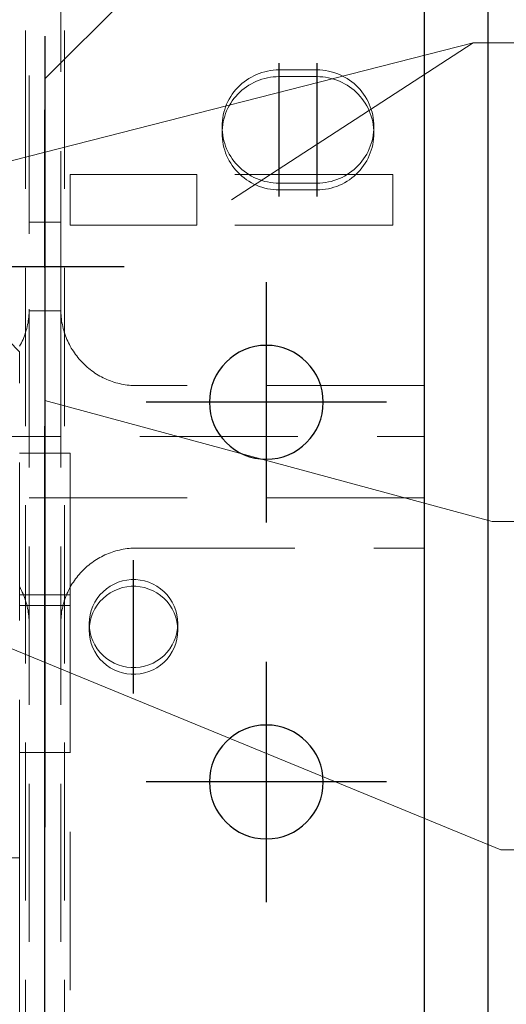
# Model space of a CAD drawing. Header units: millimetres. Extents: x 3515 to 4529, y 13642 to 14292.
# Tile 72 of 96: x 4008 to 4016, y 14201 to 14217. Entities that reach past the tile are written whole.
import ezdxf

# ---------------------------------------------------------------- set-up
doc = ezdxf.new("R2010")
doc.units = ezdxf.units.MM
doc.header["$LTSCALE"] = 10
doc.linetypes.add('HIDDEN', pattern=[0.375, 0.25, -0.125])
doc.linetypes.add('MITTE', pattern=[2, 1.25, -0.25, 0.25, -0.25])
doc.layers.get('Defpoints').update_dxf_attribs({"color": 1})
for name, color, linetype, lineweight in [('PS_DIM', 4, 'Continuous', 13), ('PS_Hidden', 2, 'HIDDEN', 9), ('PS_Pos', 1, 'Continuous', 15), ('PS_SOLID', 7, 'Continuous', 30)]:
    doc.layers.add(name, color=color, linetype=linetype, lineweight=lineweight)
doc.layers.add('PS_MID', color=5, linetype='MITTE')
doc.layers.add('PS_SHAPE', color=3, linetype='Continuous')
doc.styles.add('simplex', font='simplex.shx', dxfattribs={"width": 0.75})
doc.dimstyles.new('1_10_GŁ_DS1-LS10', dxfattribs={"dimtxt": 2, "dimasz": 2, "dimexe": 2, "dimexo": 5, "dimgap": 1, "dimtad": 1, "dimjust": 4, "dimdec": 0, "dimlfac": 10, "dimtxsty": 'simplex', "dimblk1": 'NONE', "dimsah": 1, "dimcen": 2, "dimclrd": 256, "dimclre": 256, "dimclrt": 3, "dimadec": 1, "dimazin": 0, "dimtfac": 1, "dimtdec": 0, "dimtmove": 2, "dimatfit": 3, "dimfxl": 1, "dimarcsym": 0})

# ---------------------------------------------------------------- blocks, each defined once
blk = doc.blocks.new('*D186')
at = {"layer": 'Defpoints', "color": 0, "transparency": 16777216}
for p in [(3984.79, 14206.909), (4005.18, 14206.909), (4014.68, 14057.599)]:
    blk.add_point(p, dxfattribs=at)
at = {"layer": 'PS_DIM', "lineweight": -2, "transparency": 16777216}
for p, q in [((4000.18, 14206.909), (3982.79, 14206.909)), ((3984.79, 14057.599), (3984.79, 14204.909)), ((4009.68, 14057.599), (3982.79, 14057.599))]:
    blk.add_line(p, q, dxfattribs=at)
at = {"layer": 'PS_DIM', "transparency": 16777216}
blk.add_solid([(3984.457, 14204.909), (3985.123, 14204.909), (3984.79, 14206.909)], dxfattribs=at)
at = {"layer": 'PS_DIM', "color": 3, "transparency": 16777216, "insert": (3988.417, 14208.929), "char_height": 2, "attachment_point": 5, "rotation": 0.0573, "style": 'simplex'}
blk.add_mtext('3969', dxfattribs=at)
blk = doc.blocks.new('_None')
blk = doc.blocks.new('*D187')
at = {"layer": 'Defpoints', "color": 0, "transparency": 16777216}
for p in [(3984.79, 14226.033), (4014.68, 14226.033), (4014.68, 14057.599)]:
    blk.add_point(p, dxfattribs=at)
at = {"layer": 'PS_DIM', "lineweight": -2, "transparency": 16777216}
for p, q in [((4009.68, 14226.033), (3982.79, 14226.033)), ((3984.79, 14057.599), (3984.79, 14224.033)), ((4009.68, 14057.599), (3982.79, 14057.599))]:
    blk.add_line(p, q, dxfattribs=at)
at = {"layer": 'PS_DIM', "transparency": 16777216}
blk.add_solid([(3984.457, 14224.033), (3985.123, 14224.033), (3984.79, 14226.033)], dxfattribs=at)
at = {"layer": 'PS_DIM', "color": 3, "transparency": 16777216, "insert": (3988.31, 14228.053), "char_height": 2, "attachment_point": 5, "rotation": 0.0573, "style": 'simplex'}
blk.add_mtext('4160', dxfattribs=at)
blk = doc.blocks.new('*X435')
at = {"layer": 'PS_Hidden', "color": 2, "linetype": 'HIDDEN'}
for p, q in [((4008.37, 14157.733), (4008.37, 14226.033)), ((4008.99, 14157.733), (4008.99, 14226.033)), ((4008.43, 14219.522), (4008.43, 14212.08)), ((4008.93, 14212.08), (4008.93, 14219.522)), ((4012.155, 14215.834), (4012.199, 14215.844)), ((4012.199, 14215.844), (4012.244, 14215.852)), ((4012.244, 14215.852), (4012.289, 14215.858)), ((4012.289, 14215.858), (4012.335, 14215.861)), ((4012.335, 14215.861), (4012.38, 14215.863)), ((4012.38, 14215.863), (4012.98, 14215.863)), ((4012.98, 14215.863), (4013.026, 14215.861)), ((4013.026, 14215.861), (4013.072, 14215.858)), ((4013.072, 14215.858), (4013.117, 14215.852)), ((4013.117, 14215.852), (4013.162, 14215.844)), ((4013.162, 14215.844), (4013.206, 14215.834)), ((4011.83, 14215.675), (4011.866, 14215.702)), ((4011.866, 14215.702), (4011.904, 14215.727)), ((4011.904, 14215.727), (4011.944, 14215.75)), ((4011.944, 14215.75), (4011.984, 14215.771)), ((4011.984, 14215.771), (4012.026, 14215.79)), ((4012.026, 14215.684), (4011.984, 14215.665)), ((4012.026, 14215.79), (4012.068, 14215.807)), ((4012.068, 14215.701), (4012.026, 14215.684)), ((4012.068, 14215.807), (4012.111, 14215.821)), ((4012.111, 14215.715), (4012.068, 14215.701)), ((4012.111, 14215.821), (4012.155, 14215.834)), ((4012.155, 14215.728), (4012.111, 14215.715)), ((4012.199, 14215.738), (4012.155, 14215.728)), ((4012.244, 14215.746), (4012.199, 14215.738)), ((4012.289, 14215.752), (4012.244, 14215.746)), ((4012.335, 14215.755), (4012.289, 14215.752)), ((4012.38, 14215.756), (4012.335, 14215.755)), ((4012.98, 14215.756), (4012.38, 14215.756)), ((4013.026, 14215.755), (4012.98, 14215.756)), ((4013.072, 14215.752), (4013.026, 14215.755)), ((4013.117, 14215.746), (4013.072, 14215.752)), ((4013.162, 14215.738), (4013.117, 14215.746)), ((4013.206, 14215.728), (4013.162, 14215.738)), ((4013.206, 14215.834), (4013.25, 14215.821)), ((4013.25, 14215.715), (4013.206, 14215.728)), ((4013.25, 14215.821), (4013.293, 14215.807)), ((4013.293, 14215.701), (4013.25, 14215.715)), ((4013.293, 14215.807), (4013.335, 14215.79)), ((4013.335, 14215.684), (4013.293, 14215.701)), ((4013.335, 14215.79), (4013.377, 14215.771)), ((4013.377, 14215.665), (4013.335, 14215.684)), ((4013.377, 14215.771), (4013.417, 14215.75)), ((4013.417, 14215.75), (4013.457, 14215.727)), ((4013.457, 14215.727), (4013.495, 14215.702)), ((4013.495, 14215.702), (4013.531, 14215.675)), ((4011.669, 14215.515), (4011.698, 14215.551)), ((4011.698, 14215.551), (4011.728, 14215.584)), ((4011.728, 14215.584), (4011.76, 14215.616)), ((4011.76, 14215.616), (4011.794, 14215.647)), ((4011.794, 14215.54), (4011.76, 14215.51)), ((4011.794, 14215.647), (4011.83, 14215.675)), ((4011.83, 14215.569), (4011.794, 14215.54)), ((4011.866, 14215.596), (4011.83, 14215.569)), ((4011.904, 14215.621), (4011.866, 14215.596)), ((4011.944, 14215.644), (4011.904, 14215.621)), ((4011.984, 14215.665), (4011.944, 14215.644)), ((4013.417, 14215.644), (4013.377, 14215.665)), ((4013.457, 14215.621), (4013.417, 14215.644)), ((4013.495, 14215.596), (4013.457, 14215.621)), ((4013.531, 14215.569), (4013.495, 14215.596)), ((4013.531, 14215.675), (4013.567, 14215.647)), ((4013.567, 14215.54), (4013.531, 14215.569)), ((4013.567, 14215.647), (4013.601, 14215.616)), ((4013.601, 14215.51), (4013.567, 14215.54)), ((4013.601, 14215.616), (4013.633, 14215.584)), ((4013.633, 14215.584), (4013.663, 14215.551)), ((4013.663, 14215.551), (4013.692, 14215.515)), ((4011.572, 14215.362), (4011.594, 14215.402)), ((4011.594, 14215.402), (4011.617, 14215.441)), ((4011.617, 14215.441), (4011.642, 14215.479)), ((4011.642, 14215.373), (4011.617, 14215.335)), ((4011.642, 14215.479), (4011.669, 14215.515)), ((4011.669, 14215.409), (4011.642, 14215.373)), ((4011.698, 14215.444), (4011.669, 14215.409)), ((4011.728, 14215.478), (4011.698, 14215.444)), ((4011.76, 14215.51), (4011.728, 14215.478)), ((4013.633, 14215.478), (4013.601, 14215.51)), ((4013.663, 14215.444), (4013.633, 14215.478)), ((4013.692, 14215.409), (4013.663, 14215.444)), ((4013.692, 14215.515), (4013.719, 14215.479)), ((4013.719, 14215.373), (4013.692, 14215.409)), ((4013.719, 14215.479), (4013.744, 14215.441)), ((4013.744, 14215.335), (4013.719, 14215.373)), ((4013.744, 14215.441), (4013.767, 14215.402)), ((4013.767, 14215.402), (4013.789, 14215.362)), ((4011.509, 14215.192), (4011.522, 14215.236)), ((4011.522, 14215.236), (4011.537, 14215.278)), ((4011.537, 14215.278), (4011.553, 14215.321)), ((4011.553, 14215.214), (4011.537, 14215.172)), ((4011.553, 14215.321), (4011.572, 14215.362)), ((4011.572, 14215.256), (4011.553, 14215.214)), ((4011.594, 14215.296), (4011.572, 14215.256)), ((4011.617, 14215.335), (4011.594, 14215.296)), ((4013.767, 14215.296), (4013.744, 14215.335)), ((4013.789, 14215.256), (4013.767, 14215.296)), ((4013.789, 14215.362), (4013.808, 14215.321)), ((4013.808, 14215.214), (4013.789, 14215.256)), ((4013.808, 14215.321), (4013.824, 14215.278)), ((4013.824, 14215.172), (4013.808, 14215.214)), ((4013.824, 14215.278), (4013.839, 14215.236)), ((4013.839, 14215.236), (4013.852, 14215.192)), ((4011.482, 14215.013), (4011.485, 14215.058)), ((4011.485, 14215.058), (4011.491, 14215.103)), ((4011.491, 14215.103), (4011.499, 14215.148)), ((4011.499, 14215.148), (4011.509, 14215.192)), ((4011.509, 14215.086), (4011.499, 14215.042)), ((4011.522, 14215.129), (4011.509, 14215.086)), ((4011.537, 14215.172), (4011.522, 14215.129)), ((4013.839, 14215.129), (4013.824, 14215.172)), ((4013.852, 14215.086), (4013.839, 14215.129)), ((4013.852, 14215.192), (4013.862, 14215.148)), ((4013.862, 14215.042), (4013.852, 14215.086)), ((4013.862, 14215.148), (4013.87, 14215.103)), ((4013.87, 14215.103), (4013.876, 14215.058)), ((4013.876, 14215.058), (4013.879, 14215.013)), ((4011.48, 14214.968), (4011.482, 14215.013)), ((4011.482, 14214.922), (4011.48, 14214.968)), ((4011.48, 14214.968), (4011.48, 14214.861)), ((4011.482, 14214.907), (4011.48, 14214.861)), ((4011.485, 14214.952), (4011.482, 14214.907)), ((4011.485, 14214.877), (4011.482, 14214.922)), ((4011.491, 14214.997), (4011.485, 14214.952)), ((4011.499, 14215.042), (4011.491, 14214.997)), ((4013.87, 14214.997), (4013.862, 14215.042)), ((4013.876, 14214.952), (4013.87, 14214.997)), ((4013.879, 14214.907), (4013.876, 14214.952)), ((4013.879, 14214.922), (4013.876, 14214.877)), ((4013.879, 14215.013), (4013.88, 14214.968)), ((4013.88, 14214.968), (4013.879, 14214.922)), ((4013.88, 14214.861), (4013.879, 14214.907)), ((4013.88, 14214.968), (4013.88, 14214.861)), ((4011.48, 14214.861), (4011.482, 14214.816)), ((4011.482, 14214.816), (4011.485, 14214.771)), ((4011.491, 14214.832), (4011.485, 14214.877)), ((4011.485, 14214.771), (4011.491, 14214.726)), ((4011.499, 14214.787), (4011.491, 14214.832)), ((4011.509, 14214.743), (4011.499, 14214.787)), ((4013.862, 14214.787), (4013.852, 14214.743)), ((4013.87, 14214.832), (4013.862, 14214.787)), ((4013.876, 14214.877), (4013.87, 14214.832)), ((4013.87, 14214.726), (4013.876, 14214.771)), ((4013.876, 14214.771), (4013.879, 14214.816)), ((4013.879, 14214.816), (4013.88, 14214.861)), ((4011.491, 14214.726), (4011.499, 14214.681)), ((4011.499, 14214.681), (4011.509, 14214.637)), ((4011.522, 14214.7), (4011.509, 14214.743)), ((4011.509, 14214.637), (4011.522, 14214.594)), ((4011.537, 14214.657), (4011.522, 14214.7)), ((4011.522, 14214.594), (4011.537, 14214.551)), ((4011.553, 14214.615), (4011.537, 14214.657)), ((4011.572, 14214.573), (4011.553, 14214.615)), ((4013.808, 14214.615), (4013.789, 14214.573)), ((4013.824, 14214.657), (4013.808, 14214.615)), ((4013.839, 14214.7), (4013.824, 14214.657)), ((4013.824, 14214.551), (4013.839, 14214.594)), ((4013.852, 14214.743), (4013.839, 14214.7)), ((4013.839, 14214.594), (4013.852, 14214.637)), ((4013.852, 14214.637), (4013.862, 14214.681)), ((4013.862, 14214.681), (4013.87, 14214.726)), ((4011.537, 14214.551), (4011.553, 14214.509)), ((4011.553, 14214.509), (4011.572, 14214.467)), ((4011.594, 14214.533), (4011.572, 14214.573)), ((4011.572, 14214.467), (4011.594, 14214.427)), ((4011.617, 14214.494), (4011.594, 14214.533)), ((4011.642, 14214.456), (4011.617, 14214.494)), ((4011.669, 14214.42), (4011.642, 14214.456)), ((4013.719, 14214.456), (4013.692, 14214.42)), ((4013.744, 14214.494), (4013.719, 14214.456)), ((4013.767, 14214.533), (4013.744, 14214.494)), ((4013.789, 14214.573), (4013.767, 14214.533)), ((4013.767, 14214.427), (4013.789, 14214.467)), ((4013.789, 14214.467), (4013.808, 14214.509)), ((4013.808, 14214.509), (4013.824, 14214.551)), ((4011.594, 14214.427), (4011.617, 14214.388)), ((4011.617, 14214.388), (4011.642, 14214.35)), ((4011.642, 14214.35), (4011.669, 14214.314)), ((4011.698, 14214.385), (4011.669, 14214.42)), ((4011.669, 14214.314), (4011.698, 14214.279)), ((4011.728, 14214.351), (4011.698, 14214.385)), ((4011.76, 14214.319), (4011.728, 14214.351)), ((4011.794, 14214.289), (4011.76, 14214.319)), ((4011.83, 14214.26), (4011.794, 14214.289)), ((4013.567, 14214.289), (4013.531, 14214.26)), ((4013.601, 14214.319), (4013.567, 14214.289)), ((4013.633, 14214.351), (4013.601, 14214.319)), ((4013.663, 14214.385), (4013.633, 14214.351)), ((4013.692, 14214.42), (4013.663, 14214.385)), ((4013.663, 14214.279), (4013.692, 14214.314)), ((4013.692, 14214.314), (4013.719, 14214.35)), ((4013.719, 14214.35), (4013.744, 14214.388)), ((4013.744, 14214.388), (4013.767, 14214.427)), ((4009.08, 14213.409), (4009.08, 14214.209)), ((4009.08, 14214.209), (4011.08, 14214.209)), ((4014.18, 14214.209), (4011.08, 14214.209)), ((4011.08, 14214.209), (4011.08, 14213.409)), ((4011.698, 14214.279), (4011.728, 14214.245)), ((4011.728, 14214.245), (4011.76, 14214.213)), ((4011.76, 14214.213), (4011.794, 14214.182)), ((4011.794, 14214.182), (4011.83, 14214.154)), ((4011.866, 14214.233), (4011.83, 14214.26)), ((4011.83, 14214.154), (4011.866, 14214.127)), ((4011.904, 14214.208), (4011.866, 14214.233)), ((4011.866, 14214.127), (4011.904, 14214.102)), ((4011.944, 14214.185), (4011.904, 14214.208)), ((4011.984, 14214.164), (4011.944, 14214.185)), ((4012.026, 14214.145), (4011.984, 14214.164)), ((4012.068, 14214.128), (4012.026, 14214.145)), ((4012.111, 14214.114), (4012.068, 14214.128)), ((4013.293, 14214.128), (4013.25, 14214.114)), ((4013.335, 14214.145), (4013.293, 14214.128)), ((4013.377, 14214.164), (4013.335, 14214.145)), ((4013.417, 14214.185), (4013.377, 14214.164)), ((4013.457, 14214.208), (4013.417, 14214.185)), ((4013.495, 14214.233), (4013.457, 14214.208)), ((4013.457, 14214.102), (4013.495, 14214.127)), ((4013.531, 14214.26), (4013.495, 14214.233)), ((4013.495, 14214.127), (4013.531, 14214.154)), ((4013.531, 14214.154), (4013.567, 14214.182)), ((4013.567, 14214.182), (4013.601, 14214.213)), ((4013.601, 14214.213), (4013.633, 14214.245)), ((4013.633, 14214.245), (4013.663, 14214.279)), ((4014.18, 14213.409), (4014.18, 14214.209)), ((4011.904, 14214.102), (4011.944, 14214.079)), ((4011.944, 14214.079), (4011.984, 14214.058)), ((4011.984, 14214.058), (4012.026, 14214.039)), ((4012.026, 14214.039), (4012.068, 14214.022)), ((4012.068, 14214.022), (4012.111, 14214.008)), ((4012.155, 14214.101), (4012.111, 14214.114)), ((4012.111, 14214.008), (4012.155, 14213.995)), ((4012.199, 14214.091), (4012.155, 14214.101)), ((4012.155, 14213.995), (4012.199, 14213.985)), ((4012.244, 14214.083), (4012.199, 14214.091)), ((4012.199, 14213.985), (4012.244, 14213.977)), ((4012.289, 14214.077), (4012.244, 14214.083)), ((4012.244, 14213.977), (4012.289, 14213.971)), ((4012.335, 14214.074), (4012.289, 14214.077)), ((4012.289, 14213.971), (4012.335, 14213.968)), ((4012.38, 14214.073), (4012.335, 14214.074)), ((4012.98, 14214.073), (4012.38, 14214.073)), ((4013.026, 14214.074), (4012.98, 14214.073)), ((4012.98, 14214.073), (4012.98, 14214.073)), ((4013.072, 14214.077), (4013.026, 14214.074)), ((4013.026, 14213.968), (4013.072, 14213.971)), ((4013.117, 14214.083), (4013.072, 14214.077)), ((4013.072, 14213.971), (4013.117, 14213.977)), ((4013.162, 14214.091), (4013.117, 14214.083)), ((4013.117, 14213.977), (4013.162, 14213.985)), ((4013.206, 14214.101), (4013.162, 14214.091)), ((4013.162, 14213.985), (4013.206, 14213.995)), ((4013.25, 14214.114), (4013.206, 14214.101)), ((4013.206, 14213.995), (4013.25, 14214.008)), ((4013.25, 14214.008), (4013.293, 14214.022)), ((4013.293, 14214.022), (4013.335, 14214.039)), ((4013.335, 14214.039), (4013.377, 14214.058)), ((4013.377, 14214.058), (4013.417, 14214.079)), ((4013.417, 14214.079), (4013.457, 14214.102)), ((4012.335, 14213.968), (4012.38, 14213.967)), ((4012.38, 14213.967), (4012.38, 14213.967)), ((4012.38, 14213.967), (4012.98, 14213.967)), ((4012.98, 14213.967), (4013.026, 14213.968)), ((4008.28, 14211.409), (4006.28, 14213.409)), ((4008.93, 14213.456), (4008.43, 14213.456)), ((4011.08, 14213.409), (4009.08, 14213.409)), ((4014.18, 14213.409), (4011.08, 14213.409)), ((4008.424, 14211.957), (4008.421, 14211.927)), ((4008.427, 14211.988), (4008.424, 14211.957)), ((4008.429, 14212.018), (4008.427, 14211.988)), ((4008.43, 14212.049), (4008.429, 14212.018)), ((4008.43, 14212.08), (4008.43, 14199.754)), ((4008.43, 14212.08), (4008.43, 14212.049)), ((4008.93, 14212.056), (4008.43, 14212.056)), ((4008.93, 14212.08), (4008.93, 14199.754)), ((4008.931, 14212.049), (4008.93, 14212.08)), ((4008.932, 14212.018), (4008.931, 14212.049)), ((4008.934, 14211.988), (4008.932, 14212.018)), ((4008.937, 14211.957), (4008.934, 14211.988)), ((4008.94, 14211.927), (4008.937, 14211.957)), ((4008.399, 14211.807), (4008.392, 14211.777)), ((4008.406, 14211.837), (4008.399, 14211.807)), ((4008.412, 14211.867), (4008.406, 14211.837)), ((4008.417, 14211.897), (4008.412, 14211.867)), ((4008.421, 14211.927), (4008.417, 14211.897)), ((4008.944, 14211.897), (4008.94, 14211.927)), ((4008.949, 14211.867), (4008.944, 14211.897)), ((4008.955, 14211.837), (4008.949, 14211.867)), ((4008.962, 14211.807), (4008.955, 14211.837)), ((4008.969, 14211.777), (4008.962, 14211.807)), ((4008.356, 14211.66), (4008.345, 14211.632)), ((4008.366, 14211.689), (4008.356, 14211.66)), ((4008.375, 14211.718), (4008.366, 14211.689)), ((4008.384, 14211.748), (4008.375, 14211.718)), ((4008.392, 14211.777), (4008.384, 14211.748)), ((4008.977, 14211.748), (4008.969, 14211.777)), ((4008.986, 14211.718), (4008.977, 14211.748)), ((4008.995, 14211.689), (4008.986, 14211.718)), ((4009.005, 14211.66), (4008.995, 14211.689)), ((4009.016, 14211.632), (4009.005, 14211.66)), ((4008.294, 14211.521), (4008.28, 14211.494)), ((4008.308, 14211.548), (4008.294, 14211.521)), ((4008.321, 14211.576), (4008.308, 14211.548)), ((4008.333, 14211.604), (4008.321, 14211.576)), ((4008.345, 14211.632), (4008.333, 14211.604)), ((4009.028, 14211.604), (4009.016, 14211.632)), ((4009.04, 14211.576), (4009.028, 14211.604)), ((4009.053, 14211.548), (4009.04, 14211.576)), ((4009.067, 14211.521), (4009.053, 14211.548)), ((4009.081, 14211.494), (4009.067, 14211.521)), ((4009.096, 14211.467), (4009.081, 14211.494)), ((4008.28, 14203.409), (4008.28, 14211.409)), ((4009.112, 14211.441), (4009.096, 14211.467)), ((4009.129, 14211.415), (4009.112, 14211.441)), ((4009.146, 14211.39), (4009.129, 14211.415)), ((4009.163, 14211.365), (4009.146, 14211.39)), ((4009.182, 14211.341), (4009.163, 14211.365)), ((4009.2, 14211.317), (4009.182, 14211.341)), ((4009.22, 14211.293), (4009.2, 14211.317)), ((4009.24, 14211.27), (4009.22, 14211.293)), ((4009.261, 14211.248), (4009.24, 14211.27)), ((4009.282, 14211.226), (4009.261, 14211.248)), ((4009.304, 14211.205), (4009.282, 14211.226)), ((4009.326, 14211.184), (4009.304, 14211.205)), ((4009.349, 14211.164), (4009.326, 14211.184)), ((4009.372, 14211.144), (4009.349, 14211.164)), ((4009.396, 14211.125), (4009.372, 14211.144)), ((4009.42, 14211.107), (4009.396, 14211.125)), ((4009.445, 14211.089), (4009.42, 14211.107)), ((4009.47, 14211.072), (4009.445, 14211.089)), ((4009.496, 14211.055), (4009.47, 14211.072)), ((4009.522, 14211.04), (4009.496, 14211.055)), ((4009.548, 14211.024), (4009.522, 14211.04)), ((4009.575, 14211.01), (4009.548, 14211.024)), ((4009.602, 14210.996), (4009.575, 14211.01)), ((4009.629, 14210.983), (4009.602, 14210.996)), ((4009.657, 14210.971), (4009.629, 14210.983)), ((4009.685, 14210.959), (4009.657, 14210.971)), ((4009.714, 14210.948), (4009.685, 14210.959)), ((4009.742, 14210.938), (4009.714, 14210.948)), ((4009.771, 14210.928), (4009.742, 14210.938)), ((4009.8, 14210.919), (4009.771, 14210.928)), ((4009.83, 14210.911), (4009.8, 14210.919)), ((4009.859, 14210.904), (4009.83, 14210.911)), ((4009.889, 14210.897), (4009.859, 14210.904)), ((4009.919, 14210.892), (4009.889, 14210.897)), ((4009.949, 14210.887), (4009.919, 14210.892)), ((4009.979, 14210.882), (4009.949, 14210.887)), ((4010.009, 14210.879), (4009.979, 14210.882)), ((4010.039, 14210.876), (4010.009, 14210.879)), ((4010.07, 14210.874), (4010.039, 14210.876)), ((4010.1, 14210.873), (4010.07, 14210.874)), ((4010.13, 14210.873), (4010.1, 14210.873)), ((4014.68, 14210.873), (4010.13, 14210.873)), ((4002.68, 14210.068), (4014.68, 14210.068)), ((4008.28, 14209.803), (4009.08, 14209.803)), ((4009.08, 14209.803), (4009.08, 14207.568)), ((4014.68, 14209.101), (4002.68, 14209.101)), ((4009.657, 14208.208), (4009.685, 14208.22)), ((4009.685, 14208.22), (4009.714, 14208.231)), ((4009.714, 14208.231), (4009.742, 14208.241)), ((4009.742, 14208.241), (4009.771, 14208.25)), ((4009.771, 14208.25), (4009.8, 14208.259)), ((4009.8, 14208.259), (4009.83, 14208.267)), ((4009.83, 14208.267), (4009.859, 14208.274)), ((4009.859, 14208.274), (4009.889, 14208.281)), ((4009.889, 14208.281), (4009.919, 14208.286)), ((4009.919, 14208.286), (4009.949, 14208.291)), ((4009.949, 14208.291), (4009.979, 14208.296)), ((4009.979, 14208.296), (4010.009, 14208.299)), ((4010.009, 14208.299), (4010.039, 14208.302)), ((4010.039, 14208.302), (4010.07, 14208.304)), ((4010.07, 14208.304), (4010.1, 14208.305)), ((4010.1, 14208.305), (4010.13, 14208.305)), ((4010.13, 14208.305), (4010.13, 14208.305)), ((4010.13, 14208.305), (4014.68, 14208.305)), ((4009.372, 14208.037), (4009.396, 14208.055)), ((4009.396, 14208.055), (4009.42, 14208.074)), ((4009.42, 14208.074), (4009.445, 14208.091)), ((4009.445, 14208.091), (4009.47, 14208.108)), ((4009.47, 14208.108), (4009.496, 14208.124)), ((4009.496, 14208.124), (4009.522, 14208.14)), ((4009.522, 14208.14), (4009.548, 14208.155)), ((4009.548, 14208.155), (4009.575, 14208.169)), ((4009.575, 14208.169), (4009.602, 14208.183)), ((4009.602, 14208.183), (4009.629, 14208.196)), ((4009.629, 14208.196), (4009.657, 14208.208)), ((4009.22, 14207.889), (4009.24, 14207.912)), ((4009.24, 14207.912), (4009.261, 14207.934)), ((4009.261, 14207.934), (4009.282, 14207.956)), ((4009.282, 14207.956), (4009.304, 14207.977)), ((4009.304, 14207.977), (4009.326, 14207.997)), ((4009.326, 14207.997), (4009.349, 14208.017)), ((4009.349, 14208.017), (4009.372, 14208.037)), ((4009.112, 14207.743), (4009.129, 14207.768)), ((4009.129, 14207.768), (4009.146, 14207.794)), ((4009.146, 14207.794), (4009.163, 14207.818)), ((4009.163, 14207.818), (4009.182, 14207.842)), ((4009.182, 14207.842), (4009.2, 14207.866)), ((4009.2, 14207.866), (4009.22, 14207.889)), ((4009.772, 14207.737), (4009.837, 14207.765)), ((4009.837, 14207.765), (4009.905, 14207.786)), ((4009.905, 14207.786), (4009.974, 14207.8)), ((4009.974, 14207.8), (4010.045, 14207.807)), ((4010.045, 14207.807), (4010.116, 14207.807)), ((4010.116, 14207.807), (4010.186, 14207.8)), ((4010.186, 14207.8), (4010.256, 14207.786)), ((4010.256, 14207.786), (4010.324, 14207.765)), ((4010.324, 14207.765), (4010.389, 14207.737)), ((4008.28, 14207.691), (4008.294, 14207.664)), ((4008.294, 14207.664), (4008.308, 14207.637)), ((4008.308, 14207.637), (4008.321, 14207.61)), ((4008.321, 14207.61), (4008.333, 14207.582)), ((4009.028, 14207.582), (4009.04, 14207.61)), ((4009.04, 14207.61), (4009.053, 14207.637)), ((4009.053, 14207.637), (4009.067, 14207.664)), ((4009.067, 14207.664), (4009.081, 14207.691)), ((4009.081, 14207.691), (4009.096, 14207.717)), ((4009.096, 14207.717), (4009.112, 14207.743)), ((4009.549, 14207.565), (4009.598, 14207.616)), ((4009.598, 14207.616), (4009.652, 14207.662)), ((4009.652, 14207.662), (4009.71, 14207.703)), ((4009.71, 14207.596), (4009.652, 14207.556)), ((4009.71, 14207.703), (4009.772, 14207.737)), ((4009.772, 14207.631), (4009.71, 14207.596)), ((4009.837, 14207.658), (4009.772, 14207.631)), ((4009.905, 14207.68), (4009.837, 14207.658)), ((4009.974, 14207.694), (4009.905, 14207.68)), ((4010.045, 14207.701), (4009.974, 14207.694)), ((4010.116, 14207.701), (4010.045, 14207.701)), ((4010.186, 14207.694), (4010.116, 14207.701)), ((4010.256, 14207.68), (4010.186, 14207.694)), ((4010.324, 14207.658), (4010.256, 14207.68)), ((4010.389, 14207.631), (4010.324, 14207.658)), ((4010.389, 14207.737), (4010.451, 14207.703)), ((4010.451, 14207.596), (4010.389, 14207.631)), ((4010.451, 14207.703), (4010.509, 14207.662)), ((4010.509, 14207.556), (4010.451, 14207.596)), ((4010.509, 14207.662), (4010.563, 14207.616)), ((4010.563, 14207.616), (4010.612, 14207.565)), ((4009.08, 14207.568), (4008.28, 14207.568)), ((4008.333, 14207.582), (4008.345, 14207.554)), ((4008.345, 14207.554), (4008.356, 14207.526)), ((4008.356, 14207.526), (4008.366, 14207.498)), ((4008.366, 14207.498), (4008.375, 14207.469)), ((4008.375, 14207.469), (4008.384, 14207.44)), ((4008.384, 14207.44), (4008.392, 14207.411)), ((4008.969, 14207.411), (4008.977, 14207.44)), ((4008.977, 14207.44), (4008.986, 14207.469)), ((4008.986, 14207.469), (4008.995, 14207.498)), ((4008.995, 14207.498), (4009.005, 14207.526)), ((4009.005, 14207.526), (4009.016, 14207.554)), ((4009.016, 14207.554), (4009.028, 14207.582)), ((4009.08, 14207.568), (4009.08, 14190.872)), ((4009.437, 14207.386), (4009.468, 14207.45)), ((4009.468, 14207.45), (4009.506, 14207.509)), ((4009.506, 14207.509), (4009.549, 14207.565)), ((4009.549, 14207.459), (4009.506, 14207.403)), ((4009.598, 14207.51), (4009.549, 14207.459)), ((4009.652, 14207.556), (4009.598, 14207.51)), ((4010.563, 14207.51), (4010.509, 14207.556)), ((4010.612, 14207.459), (4010.563, 14207.51)), ((4010.612, 14207.565), (4010.655, 14207.509)), ((4010.655, 14207.403), (4010.612, 14207.459)), ((4010.655, 14207.509), (4010.693, 14207.45)), ((4010.693, 14207.45), (4010.724, 14207.386)), ((4009.08, 14207.4), (4008.28, 14207.4)), ((4008.392, 14207.411), (4008.399, 14207.382)), ((4008.399, 14207.382), (4008.406, 14207.352)), ((4008.406, 14207.352), (4008.412, 14207.322)), ((4008.412, 14207.322), (4008.417, 14207.293)), ((4008.417, 14207.293), (4008.421, 14207.263)), ((4008.94, 14207.263), (4008.944, 14207.293)), ((4008.944, 14207.293), (4008.949, 14207.322)), ((4008.949, 14207.322), (4008.955, 14207.352)), ((4008.955, 14207.352), (4008.962, 14207.382)), ((4008.962, 14207.382), (4008.969, 14207.411)), ((4009.395, 14207.252), (4009.413, 14207.32)), ((4009.413, 14207.32), (4009.437, 14207.386)), ((4009.437, 14207.28), (4009.413, 14207.214)), ((4009.468, 14207.344), (4009.437, 14207.28)), ((4009.506, 14207.403), (4009.468, 14207.344)), ((4010.693, 14207.344), (4010.655, 14207.403)), ((4010.724, 14207.28), (4010.693, 14207.344)), ((4010.724, 14207.386), (4010.748, 14207.32)), ((4010.748, 14207.214), (4010.724, 14207.28)), ((4010.748, 14207.32), (4010.766, 14207.252)), ((4008.421, 14207.263), (4008.424, 14207.233)), ((4008.424, 14207.233), (4008.427, 14207.202)), ((4008.427, 14207.202), (4008.429, 14207.172)), ((4008.429, 14207.172), (4008.43, 14207.142)), ((4008.43, 14207.142), (4008.43, 14207.112)), ((4008.93, 14207.112), (4008.931, 14207.142)), ((4008.931, 14207.142), (4008.932, 14207.172)), ((4008.932, 14207.172), (4008.934, 14207.202)), ((4008.934, 14207.202), (4008.937, 14207.233)), ((4008.937, 14207.233), (4008.94, 14207.263)), ((4009.38, 14207.112), (4009.384, 14207.182)), ((4009.384, 14207.182), (4009.395, 14207.252)), ((4009.395, 14207.146), (4009.384, 14207.076)), ((4009.413, 14207.214), (4009.395, 14207.146)), ((4010.766, 14207.146), (4010.748, 14207.214)), ((4010.766, 14207.252), (4010.777, 14207.182)), ((4010.777, 14207.076), (4010.766, 14207.146)), ((4010.777, 14207.182), (4010.78, 14207.112)), ((4008.43, 14207.112), (4008.43, 14207.112)), ((4009.384, 14207.041), (4009.38, 14207.112)), ((4009.38, 14207.112), (4009.38, 14207.006)), ((4009.384, 14207.076), (4009.38, 14207.006)), ((4009.38, 14207.006), (4009.384, 14206.935)), ((4009.395, 14206.972), (4009.384, 14207.041)), ((4009.413, 14206.903), (4009.395, 14206.972)), ((4010.766, 14206.972), (4010.748, 14206.903)), ((4010.777, 14207.041), (4010.766, 14206.972)), ((4010.78, 14207.112), (4010.777, 14207.041)), ((4010.78, 14207.006), (4010.777, 14207.076)), ((4010.777, 14206.935), (4010.78, 14207.006)), ((4010.78, 14207.112), (4010.78, 14207.006)), ((4009.384, 14206.935), (4009.395, 14206.866)), ((4009.395, 14206.866), (4009.413, 14206.797)), ((4009.437, 14206.837), (4009.413, 14206.903)), ((4009.468, 14206.774), (4009.437, 14206.837)), ((4010.724, 14206.837), (4010.693, 14206.774)), ((4010.748, 14206.903), (4010.724, 14206.837)), ((4010.748, 14206.797), (4010.766, 14206.866)), ((4010.766, 14206.866), (4010.777, 14206.935)), ((4009.413, 14206.797), (4009.437, 14206.731)), ((4009.437, 14206.731), (4009.468, 14206.668)), ((4009.506, 14206.714), (4009.468, 14206.774)), ((4009.468, 14206.668), (4009.506, 14206.608)), ((4009.549, 14206.658), (4009.506, 14206.714)), ((4009.598, 14206.607), (4009.549, 14206.658)), ((4010.612, 14206.658), (4010.563, 14206.607)), ((4010.655, 14206.714), (4010.612, 14206.658)), ((4010.693, 14206.774), (4010.655, 14206.714)), ((4010.655, 14206.608), (4010.693, 14206.668)), ((4010.693, 14206.668), (4010.724, 14206.731)), ((4010.724, 14206.731), (4010.748, 14206.797)), ((4009.506, 14206.608), (4009.549, 14206.552)), ((4009.549, 14206.552), (4009.598, 14206.501)), ((4009.652, 14206.561), (4009.598, 14206.607)), ((4009.598, 14206.501), (4009.652, 14206.455)), ((4009.71, 14206.521), (4009.652, 14206.561)), ((4009.772, 14206.487), (4009.71, 14206.521)), ((4010.451, 14206.521), (4010.389, 14206.487)), ((4010.509, 14206.561), (4010.451, 14206.521)), ((4010.563, 14206.607), (4010.509, 14206.561)), ((4010.509, 14206.455), (4010.563, 14206.501)), ((4010.563, 14206.501), (4010.612, 14206.552)), ((4010.612, 14206.552), (4010.655, 14206.608)), ((4009.652, 14206.455), (4009.71, 14206.415)), ((4009.71, 14206.415), (4009.772, 14206.381)), ((4009.837, 14206.459), (4009.772, 14206.487)), ((4009.772, 14206.381), (4009.837, 14206.353)), ((4009.905, 14206.438), (4009.837, 14206.459)), ((4009.837, 14206.353), (4009.905, 14206.332)), ((4009.974, 14206.424), (4009.905, 14206.438)), ((4010.045, 14206.417), (4009.974, 14206.424)), ((4010.116, 14206.417), (4010.045, 14206.417)), ((4010.186, 14206.424), (4010.116, 14206.417)), ((4010.256, 14206.438), (4010.186, 14206.424)), ((4010.324, 14206.459), (4010.256, 14206.438)), ((4010.256, 14206.332), (4010.324, 14206.353)), ((4010.389, 14206.487), (4010.324, 14206.459)), ((4010.324, 14206.353), (4010.389, 14206.381)), ((4010.389, 14206.381), (4010.451, 14206.415)), ((4010.451, 14206.415), (4010.509, 14206.455)), ((4009.905, 14206.332), (4009.974, 14206.318)), ((4009.974, 14206.318), (4010.045, 14206.311)), ((4010.045, 14206.311), (4010.116, 14206.311)), ((4010.116, 14206.311), (4010.186, 14206.318)), ((4010.186, 14206.318), (4010.256, 14206.332)), ((4009.08, 14205.072), (4008.28, 14205.072)), ((4002.68, 14203.409), (4008.28, 14203.409)), ((4008.28, 14203.409), (4008.28, 14190.872))]:
    blk.add_line(p, q, dxfattribs=at)
at = {"layer": 'PS_MID', "color": 5, "linetype": 'MITTE'}
for p, q in [((4008.68, 14157.733), (4008.68, 14231.033)), ((4008.68, 14216.396), (4008.68, 14202.902)), ((4012.38, 14215.968), (4012.38, 14213.861)), ((4012.98, 14215.968), (4012.98, 14213.861)), ((4007.43, 14212.756), (4009.93, 14212.756)), ((4012.18, 14212.509), (4012.18, 14208.709)), ((4014.08, 14210.609), (4010.28, 14210.609)), ((4010.08, 14206.006), (4010.08, 14208.112)), ((4012.18, 14206.509), (4012.18, 14202.709)), ((4014.08, 14204.609), (4010.28, 14204.609))]:
    blk.add_line(p, q, dxfattribs=at)
at = {"layer": 'PS_SOLID', "color": 7, "linetype": 'Continuous'}
for p, q in [((4014.68, 14157.733), (4014.68, 14226.033)), ((4015.68, 14223.022), (4015.68, 14198.362))]:
    blk.add_line(p, q, dxfattribs=at)
at = {"layer": 'PS_SOLID', "color": 7, "extrusion": (0, 0, -1)}
for centre in [(-4012.18, 14210.609), (-4012.18, 14204.609)]:
    blk.add_circle(centre, 0.9, dxfattribs=at)
blk = doc.blocks.new('*X439')
at = {"color": 1}
for p, q in [((4004.03, 14208.409), (4015.886, 14203.536)), ((4015.886, 14203.536), (4020.886, 14203.536))]:
    blk.add_line(p, q, dxfattribs=at)
blk = doc.blocks.new('*X440')
at = {"color": 1}
for p, q in [((4008.68, 14210.639), (4015.752, 14208.726)), ((4015.752, 14208.726), (4020.752, 14208.726))]:
    blk.add_line(p, q, dxfattribs=at)
blk = doc.blocks.new('*X441')
at = {"color": 1}
for p, q in [((4005.73, 14213.809), (4015.45, 14216.29)), ((4015.45, 14216.29), (4020.45, 14216.29))]:
    blk.add_line(p, q, dxfattribs=at)
blk = doc.blocks.new('*X442')
at = {"color": 1}
for p, q in [((4011.63, 14213.809), (4015.45, 14216.29)), ((4015.45, 14216.29), (4020.45, 14216.29))]:
    blk.add_line(p, q, dxfattribs=at)
blk = doc.blocks.new('*X443')
at = {"color": 1}
blk.add_line((4008.68, 14215.722), (4015.752, 14222.793), dxfattribs=at)

msp = doc.modelspace()

# ---------------------------------------------------------------- block references
at = {"layer": 'PS_Pos'}
for name in ['*X443', '*X441', '*X442', '*X440', '*X439']:
    msp.add_blockref(name, (0, 0), dxfattribs=at)
at = {"layer": 'PS_SHAPE', "color": 3}
msp.add_blockref('*X435', (0, 0), dxfattribs=at)

# ---------------------------------------------------------------- dimensions: what is measured, and where the dimension line sits
at = {"layer": 'PS_DIM'}
for base, p2, text, picture, middle in [((3984.79, 14226.033), (4014.68, 14226.033), '4160', '*D187', (3988.31, 14228.053)), ((3984.79, 14206.909), (4005.18, 14206.909), '3969', '*D186', (3988.417, 14208.929))]:
    dim = msp.add_linear_dim(base=base, p1=(4014.68, 14057.599), p2=p2, angle=90, text=text, dimstyle='1_10_GŁ_DS1-LS10', dxfattribs=at)
    dim.commit()
    dim.dimension.update_dxf_attribs({"geometry": picture, "text_midpoint": middle, "dimtype": 128, "text_rotation": 0.0573})

doc.saveas('drawing.dxf')
